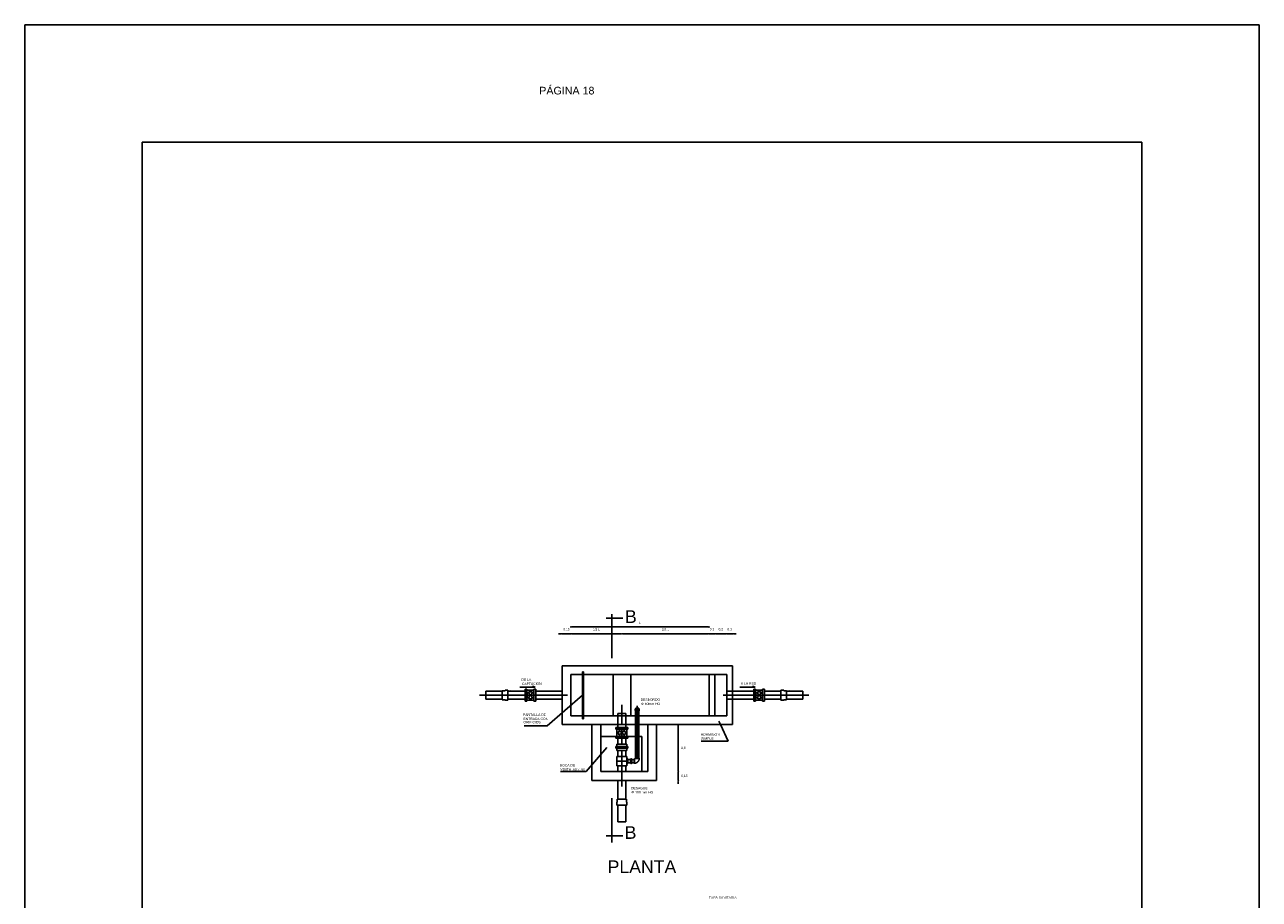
# Model space of a CAD drawing. Header units: metres. Extents: x 2029 to 4131, y 3282 to 4383.
# Tile 19 of 26: x 2413 to 2434, y 4368 to 4383. Entities that reach past the tile are written whole.
import ezdxf

# ---------------------------------------------------------------- set-up
doc = ezdxf.new("R2010")
doc.units = ezdxf.units.M
doc.linetypes.add('ACAD_ISO02W100', pattern=[15, 12, -3])
doc.layers.add('Cotas', color=7, linetype='Continuous')
doc.layers.add('Dibujo', color=7, linetype='Continuous')
doc.styles.get("Standard").update_dxf_attribs({"font": 'arial.ttf'})
doc.dimstyles.new('Vero', dxfattribs={"dimtxt": 0.04, "dimasz": 0.03, "dimexe": 1.25, "dimexo": 0.625, "dimgap": 0.05, "dimtad": 2, "dimtih": 1, "dimtoh": 1, "dimtxsty": 'Standard', "dimblk": 'DOT', "dimcen": 0, "dimse1": 1, "dimse2": 1, "dimadec": 0, "dimazin": 0, "dimtfac": 1, "dimtix": 1, "dimtmove": 0, "dimatfit": 2, "dimfxl": 1, "dimarcsym": 2})

# ---------------------------------------------------------------- blocks, each defined once
blk = doc.blocks.new('_Dot')
at = {"color": 0, "linetype": 'ByBlock', "lineweight": -2}
blk.add_line((-0.5, 0), (-1, 0), dxfattribs=at)
at = {"color": 0, "linetype": 'ByBlock', "const_width": 0.5}
blk.add_lwpolyline([(-0.25, 0, 1), (0.25, 0, 1)], format="xyb", close=True, dxfattribs=at)
blk = doc.blocks.new('*D77')
at = {"layer": 'Cotas', "color": 0, "linetype": 'ACAD_ISO02W100', "lineweight": -2, "transparency": 16777216}
for p, q in [((2421.848, 4372.607), (2421.818, 4372.607)), ((2422.028, 4372.607), (2421.878, 4372.607)), ((2422.058, 4372.607), (2422.088, 4372.607))]:
    blk.add_line(p, q, dxfattribs=at)
at = {"layer": 'Defpoints', "color": 0, "linetype": 'ACAD_ISO02W100', "transparency": 16777216}
for p in [(2421.878, 4372.607), (2421.878, 4372.062), (2422.028, 4371.912)]:
    blk.add_point(p, dxfattribs=at)
at = {"layer": 'Cotas', "color": 0, "linetype": 'ACAD_ISO02W100', "lineweight": -2, "transparency": 16777216, "xscale": 0.03, "yscale": 0.03, "zscale": 0.03}
blk.add_blockref('_Dot', (2421.878, 4372.607), dxfattribs=at)
at = {"layer": 'Cotas', "color": 0, "linetype": 'ACAD_ISO02W100', "lineweight": -2, "transparency": 16777216, "xscale": 0.03, "yscale": 0.03, "zscale": 0.03, "rotation": 180}
blk.add_blockref('_Dot', (2422.028, 4372.607), dxfattribs=at)
at = {"layer": 'Cotas', "color": 0, "linetype": 'ACAD_ISO02W100', "transparency": 16777216, "insert": (2421.953, 4372.681), "char_height": 0.04, "attachment_point": 5}
blk.add_mtext('0,15', dxfattribs=at)
blk = doc.blocks.new('*D175')
at = {"layer": 'Cotas', "color": 0, "lineweight": -2, "transparency": 16777216}
blk.add_line((2423.855, 4371.032), (2423.855, 4370.292), dxfattribs=at)
at = {"layer": 'Defpoints', "color": 0, "transparency": 16777216}
for p in [(2423.487, 4371.062), (2423.337, 4370.262), (2423.855, 4370.262)]:
    blk.add_point(p, dxfattribs=at)
at = {"layer": 'Cotas', "color": 0, "lineweight": -2, "transparency": 16777216, "xscale": 0.03, "yscale": 0.03, "zscale": 0.03}
for p, rotation in [((2423.855, 4371.062), 90), ((2423.855, 4370.262), 270)]:
    blk.add_blockref('_Dot', p, dxfattribs=dict(at, rotation=rotation))
at = {"layer": 'Cotas', "color": 0, "transparency": 16777216, "insert": (2423.941, 4370.662), "char_height": 0.04, "attachment_point": 5}
blk.add_mtext('0,8', dxfattribs=at)
blk = doc.blocks.new('*D176')
at = {"layer": 'Cotas', "color": 0, "lineweight": -2, "transparency": 16777216}
for p, q in [((2423.855, 4370.292), (2423.855, 4370.322)), ((2423.855, 4370.262), (2423.855, 4370.112)), ((2423.855, 4370.082), (2423.855, 4370.052))]:
    blk.add_line(p, q, dxfattribs=at)
at = {"layer": 'Defpoints', "color": 0, "transparency": 16777216}
for p in [(2423.337, 4370.262), (2423.337, 4370.112), (2423.855, 4370.112)]:
    blk.add_point(p, dxfattribs=at)
at = {"layer": 'Cotas', "color": 0, "lineweight": -2, "transparency": 16777216, "xscale": 0.03, "yscale": 0.03, "zscale": 0.03}
for p, rotation in [((2423.855, 4370.262), 270), ((2423.855, 4370.112), 90)]:
    blk.add_blockref('_Dot', p, dxfattribs=dict(at, rotation=rotation))
at = {"layer": 'Cotas', "color": 0, "transparency": 16777216, "insert": (2423.957, 4370.187), "char_height": 0.04, "attachment_point": 5}
blk.add_mtext('0,15', dxfattribs=at)
blk = doc.blocks.new('*D177')
at = {"layer": 'Cotas', "color": 0, "lineweight": -2, "transparency": 16777216}
blk.add_line((2422.058, 4372.607), (2422.865, 4372.607), dxfattribs=at)
at = {"layer": 'Defpoints', "color": 0, "transparency": 16777216}
for p in [(2422.895, 4372.607), (2422.028, 4371.912), (2422.895, 4371.912)]:
    blk.add_point(p, dxfattribs=at)
at = {"layer": 'Cotas', "color": 0, "lineweight": -2, "transparency": 16777216, "xscale": 0.03, "yscale": 0.03, "zscale": 0.03, "rotation": 180}
blk.add_blockref('_Dot', (2422.028, 4372.607), dxfattribs=at)
at = {"layer": 'Cotas', "color": 0, "lineweight": -2, "transparency": 16777216, "xscale": 0.03, "yscale": 0.03, "zscale": 0.03}
blk.add_blockref('_Dot', (2422.895, 4372.607), dxfattribs=at)
at = {"layer": 'Cotas', "color": 0, "transparency": 16777216, "insert": (2422.461, 4372.678), "char_height": 0.04, "attachment_point": 5}
blk.add_mtext('1/3 L', dxfattribs=at)
blk = doc.blocks.new('*D178')
at = {"layer": 'Cotas', "color": 0, "lineweight": -2, "transparency": 16777216}
blk.add_line((2422.925, 4372.607), (2424.348, 4372.607), dxfattribs=at)
at = {"layer": 'Defpoints', "color": 0, "transparency": 16777216}
for p in [(2424.378, 4372.607), (2422.895, 4371.902), (2424.378, 4371.912)]:
    blk.add_point(p, dxfattribs=at)
at = {"layer": 'Cotas', "color": 0, "lineweight": -2, "transparency": 16777216, "xscale": 0.03, "yscale": 0.03, "zscale": 0.03, "rotation": 180}
blk.add_blockref('_Dot', (2422.895, 4372.607), dxfattribs=at)
at = {"layer": 'Cotas', "color": 0, "lineweight": -2, "transparency": 16777216, "xscale": 0.03, "yscale": 0.03, "zscale": 0.03}
blk.add_blockref('_Dot', (2424.378, 4372.607), dxfattribs=at)
at = {"layer": 'Cotas', "color": 0, "transparency": 16777216, "insert": (2423.636, 4372.678), "char_height": 0.04, "attachment_point": 5}
blk.add_mtext('2/3 L', dxfattribs=at)
blk = doc.blocks.new('*D179')
at = {"layer": 'Cotas', "color": 0, "lineweight": -2, "transparency": 16777216}
for p, q in [((2424.348, 4372.607), (2424.318, 4372.607)), ((2424.378, 4372.607), (2424.478, 4372.607)), ((2424.508, 4372.607), (2424.538, 4372.607))]:
    blk.add_line(p, q, dxfattribs=at)
at = {"layer": 'Defpoints', "color": 0, "transparency": 16777216}
for p in [(2424.478, 4372.607), (2424.378, 4371.912), (2424.478, 4371.912)]:
    blk.add_point(p, dxfattribs=at)
at = {"layer": 'Cotas', "color": 0, "lineweight": -2, "transparency": 16777216, "xscale": 0.03, "yscale": 0.03, "zscale": 0.03}
blk.add_blockref('_Dot', (2424.378, 4372.607), dxfattribs=at)
at = {"layer": 'Cotas', "color": 0, "lineweight": -2, "transparency": 16777216, "xscale": 0.03, "yscale": 0.03, "zscale": 0.03, "rotation": 180}
blk.add_blockref('_Dot', (2424.478, 4372.607), dxfattribs=at)
at = {"layer": 'Cotas', "color": 0, "transparency": 16777216, "insert": (2424.428, 4372.681), "char_height": 0.04, "attachment_point": 5}
blk.add_mtext('0,1', dxfattribs=at)
blk = doc.blocks.new('*D180')
at = {"layer": 'Cotas', "color": 0, "lineweight": -2, "transparency": 16777216}
blk.add_line((2424.508, 4372.607), (2424.648, 4372.607), dxfattribs=at)
at = {"layer": 'Defpoints', "color": 0, "transparency": 16777216}
for p in [(2424.678, 4372.607), (2424.478, 4371.912), (2424.678, 4371.912)]:
    blk.add_point(p, dxfattribs=at)
at = {"layer": 'Cotas', "color": 0, "lineweight": -2, "transparency": 16777216, "xscale": 0.03, "yscale": 0.03, "zscale": 0.03, "rotation": 180}
blk.add_blockref('_Dot', (2424.478, 4372.607), dxfattribs=at)
at = {"layer": 'Cotas', "color": 0, "lineweight": -2, "transparency": 16777216, "xscale": 0.03, "yscale": 0.03, "zscale": 0.03}
blk.add_blockref('_Dot', (2424.678, 4372.607), dxfattribs=at)
at = {"layer": 'Cotas', "color": 0, "transparency": 16777216, "insert": (2424.578, 4372.681), "char_height": 0.04, "attachment_point": 5}
blk.add_mtext('0,2', dxfattribs=at)
blk = doc.blocks.new('*D181')
at = {"layer": 'Cotas', "color": 0, "lineweight": -2, "transparency": 16777216}
for p, q in [((2424.648, 4372.607), (2424.618, 4372.607)), ((2424.678, 4372.607), (2424.778, 4372.607)), ((2424.808, 4372.607), (2424.838, 4372.607))]:
    blk.add_line(p, q, dxfattribs=at)
at = {"layer": 'Defpoints', "color": 0, "transparency": 16777216}
for p in [(2424.778, 4372.607), (2424.678, 4371.912), (2424.778, 4371.912)]:
    blk.add_point(p, dxfattribs=at)
at = {"layer": 'Cotas', "color": 0, "lineweight": -2, "transparency": 16777216, "xscale": 0.03, "yscale": 0.03, "zscale": 0.03}
blk.add_blockref('_Dot', (2424.678, 4372.607), dxfattribs=at)
at = {"layer": 'Cotas', "color": 0, "lineweight": -2, "transparency": 16777216, "xscale": 0.03, "yscale": 0.03, "zscale": 0.03, "rotation": 180}
blk.add_blockref('_Dot', (2424.778, 4372.607), dxfattribs=at)
at = {"layer": 'Cotas', "color": 0, "transparency": 16777216, "insert": (2424.728, 4372.681), "char_height": 0.04, "attachment_point": 5}
blk.add_mtext('0,1', dxfattribs=at)
blk = doc.blocks.new('*D182')
at = {"layer": 'Cotas', "color": 0, "lineweight": -2, "transparency": 16777216}
blk.add_line((2422.058, 4372.722), (2424.348, 4372.722), dxfattribs=at)
at = {"layer": 'Defpoints', "color": 0, "transparency": 16777216}
for p in [(2424.378, 4372.722), (2422.028, 4371.912), (2424.378, 4371.912)]:
    blk.add_point(p, dxfattribs=at)
at = {"layer": 'Cotas', "color": 0, "lineweight": -2, "transparency": 16777216, "xscale": 0.03, "yscale": 0.03, "zscale": 0.03, "rotation": 180}
blk.add_blockref('_Dot', (2422.028, 4372.722), dxfattribs=at)
at = {"layer": 'Cotas', "color": 0, "lineweight": -2, "transparency": 16777216, "xscale": 0.03, "yscale": 0.03, "zscale": 0.03}
blk.add_blockref('_Dot', (2424.378, 4372.722), dxfattribs=at)
at = {"layer": 'Cotas', "color": 0, "transparency": 16777216, "insert": (2423.203, 4372.792), "char_height": 0.04, "attachment_point": 5}
blk.add_mtext('L', dxfattribs=at)

msp = doc.modelspace()

# ---------------------------------------------------------------- linework, layer by layer
at = {"layer": 'Dibujo', "color": 0, "linetype": 'ByBlock'}
for p, q in [((2412.738, 4382.965), (2433.738, 4382.965)), ((2412.738, 4353.265), (2412.738, 4382.965)), ((2412.738, 4382.965), (2415.738, 4382.965)), ((2412.738, 4382.965), (2415.238, 4382.965)), ((2433.738, 4382.965), (2433.738, 4353.265)), ((2414.738, 4380.965), (2414.738, 4355.265)), ((2431.738, 4380.965), (2414.738, 4380.965)), ((2431.738, 4380.965), (2431.738, 4355.265))]:
    msp.add_line(p, q, dxfattribs=at)
at = {"layer": 'Dibujo', "linetype": 'ACAD_ISO02W100'}
for p, q in [((2422.725, 4372.872), (2422.626, 4372.872)), ((2422.725, 4372.872), (2422.626, 4372.872)), ((2422.725, 4372.189), (2422.725, 4372.941)), ((2422.725, 4372.872), (2422.909, 4372.872)), ((2422.725, 4372.872), (2422.909, 4372.872)), ((2424.778, 4372.062), (2421.878, 4372.062)), ((2421.878, 4372.062), (2421.878, 4371.062)), ((2424.778, 4371.062), (2424.778, 4372.062)), ((2424.678, 4371.912), (2422.028, 4371.912)), ((2422.028, 4371.912), (2422.028, 4371.212)), ((2422.228, 4371.962), (2422.228, 4371.162)), ((2422.228, 4371.962), (2422.243, 4371.962)), ((2422.243, 4371.962), (2422.243, 4371.162)), ((2422.745, 4371.912), (2422.745, 4371.212)), ((2423.045, 4371.912), (2423.045, 4371.212)), ((2424.378, 4371.212), (2424.378, 4371.912)), ((2424.478, 4371.212), (2424.478, 4371.912)), ((2424.678, 4371.212), (2424.678, 4371.912)), ((2420.858, 4371.632), (2420.579, 4371.632)), ((2420.579, 4371.632), (2420.579, 4371.492)), ((2420.858, 4371.485), (2420.858, 4371.639)), ((2420.858, 4371.485), (2420.858, 4371.639)), ((2420.858, 4371.639), (2420.908, 4371.639)), ((2420.958, 4371.648), (2420.908, 4371.648)), ((2420.908, 4371.648), (2420.908, 4371.639)), ((2420.958, 4371.475), (2420.958, 4371.648)), ((2421.25, 4371.632), (2420.958, 4371.632)), ((2421.008, 4371.648), (2421.008, 4371.648)), ((2421.16, 4371.697), (2421.423, 4371.697)), ((2421.25, 4371.462), (2421.25, 4371.662)), ((2421.28, 4371.662), (2421.25, 4371.662)), ((2421.28, 4371.462), (2421.28, 4371.662)), ((2421.4, 4371.648), (2421.28, 4371.648)), ((2421.301, 4371.516), (2421.379, 4371.607)), ((2421.301, 4371.607), (2421.379, 4371.516)), ((2421.423, 4371.697), (2421.377, 4371.718)), ((2421.4, 4371.462), (2421.4, 4371.662)), ((2421.4, 4371.662), (2421.43, 4371.662)), ((2421.4, 4371.662), (2421.43, 4371.662)), ((2421.43, 4371.462), (2421.43, 4371.662)), ((2421.878, 4371.632), (2421.43, 4371.632)), ((2424.678, 4371.632), (2425.139, 4371.632)), ((2424.899, 4371.697), (2425.162, 4371.697)), ((2425.162, 4371.697), (2425.116, 4371.718)), ((2425.139, 4371.462), (2425.139, 4371.662)), ((2425.169, 4371.662), (2425.139, 4371.662)), ((2425.169, 4371.662), (2425.139, 4371.662)), ((2425.169, 4371.462), (2425.169, 4371.662)), ((2425.169, 4371.648), (2425.289, 4371.648)), ((2425.19, 4371.516), (2425.268, 4371.607)), ((2425.19, 4371.607), (2425.268, 4371.516)), ((2425.289, 4371.662), (2425.319, 4371.662)), ((2425.289, 4371.662), (2425.319, 4371.662)), ((2425.289, 4371.462), (2425.289, 4371.662)), ((2425.319, 4371.462), (2425.319, 4371.662)), ((2425.319, 4371.632), (2425.598, 4371.632)), ((2425.598, 4371.475), (2425.598, 4371.648)), ((2425.598, 4371.475), (2425.598, 4371.648)), ((2425.598, 4371.648), (2425.648, 4371.648)), ((2425.648, 4371.648), (2425.648, 4371.639)), ((2425.698, 4371.639), (2425.648, 4371.639)), ((2425.698, 4371.485), (2425.698, 4371.639)), ((2425.698, 4371.632), (2425.976, 4371.632)), ((2425.748, 4371.648), (2425.748, 4371.648)), ((2425.976, 4371.632), (2425.976, 4371.492)), ((2421.969, 4371.562), (2420.474, 4371.562)), ((2420.858, 4371.492), (2420.579, 4371.492)), ((2420.858, 4371.485), (2420.908, 4371.485)), ((2420.908, 4371.475), (2420.908, 4371.485)), ((2420.958, 4371.475), (2420.908, 4371.475)), ((2421.25, 4371.492), (2420.958, 4371.492)), ((2421.28, 4371.462), (2421.25, 4371.462)), ((2421.4, 4371.475), (2421.28, 4371.475)), ((2421.4, 4371.462), (2421.43, 4371.462)), ((2421.878, 4371.492), (2421.43, 4371.492)), ((2421.625, 4371.043), (2422.228, 4371.562)), ((2422.895, 4371.398), (2422.895, 4371.062)), ((2423.156, 4371.278), (2423.156, 4371.381)), ((2424.617, 4371.562), (2426.073, 4371.562)), ((2424.678, 4371.492), (2425.139, 4371.492)), ((2425.139, 4371.462), (2425.169, 4371.462)), ((2425.169, 4371.475), (2425.289, 4371.475)), ((2425.289, 4371.462), (2425.319, 4371.462)), ((2425.319, 4371.492), (2425.598, 4371.492)), ((2425.598, 4371.475), (2425.648, 4371.475)), ((2425.698, 4371.485), (2425.648, 4371.485)), ((2425.648, 4371.475), (2425.648, 4371.485)), ((2425.698, 4371.492), (2425.976, 4371.492)), ((2422.028, 4371.212), (2424.678, 4371.212)), ((2422.228, 4371.162), (2422.243, 4371.162)), ((2422.825, 4371.251), (2422.965, 4371.251)), ((2422.825, 4371.251), (2422.825, 4371.012)), ((2422.965, 4371.251), (2422.965, 4371.012)), ((2423.109, 4371.313), (2423.156, 4371.313)), ((2423.126, 4371.295), (2423.126, 4371.258)), ((2423.126, 4370.491), (2423.126, 4371.258)), ((2423.126, 4371.258), (2423.186, 4371.258)), ((2423.156, 4371.313), (2423.156, 4371.313)), ((2423.156, 4371.313), (2423.156, 4371.313)), ((2423.156, 4371.313), (2423.201, 4371.313)), ((2423.156, 4370.951), (2423.156, 4371.258)), ((2423.186, 4371.258), (2423.186, 4371.295)), ((2423.186, 4370.491), (2423.186, 4371.258)), ((2421.233, 4371.043), (2421.625, 4371.043)), ((2421.878, 4371.062), (2424.778, 4371.062)), ((2422.387, 4371.062), (2422.387, 4370.112)), ((2422.537, 4371.062), (2422.537, 4370.262)), ((2422.795, 4371.012), (2422.995, 4371.012)), ((2422.795, 4370.982), (2422.795, 4371.012)), ((2422.795, 4370.982), (2422.995, 4370.982)), ((2422.808, 4370.982), (2422.808, 4370.862)), ((2422.825, 4370.982), (2422.825, 4370.982)), ((2422.895, 4370.922), (2422.849, 4370.961)), ((2422.849, 4370.961), (2422.94, 4370.883)), ((2422.94, 4370.961), (2422.849, 4370.883)), ((2422.895, 4370.982), (2422.895, 4370.862)), ((2422.895, 4370.982), (2422.895, 4370.982)), ((2422.895, 4370.922), (2422.94, 4370.961)), ((2422.965, 4370.982), (2422.965, 4370.982)), ((2422.981, 4370.982), (2422.981, 4370.862)), ((2422.995, 4370.982), (2422.995, 4371.012)), ((2422.995, 4370.982), (2422.995, 4371.012)), ((2423.156, 4370.486), (2423.156, 4370.951)), ((2423.337, 4371.062), (2423.337, 4370.262)), ((2423.487, 4371.062), (2423.487, 4370.112)), ((2424.571, 4371.062), (2424.543, 4371.122)), ((2424.704, 4370.783), (2424.571, 4371.062)), ((2422.537, 4370.862), (2423.237, 4370.862)), ((2422.795, 4370.862), (2422.795, 4370.832)), ((2422.795, 4370.832), (2422.995, 4370.832)), ((2422.825, 4370.832), (2422.825, 4370.729)), ((2422.895, 4370.832), (2422.895, 4370.729)), ((2422.895, 4370.782), (2422.895, 4370.739)), ((2422.965, 4370.832), (2422.965, 4370.729)), ((2422.995, 4370.862), (2422.995, 4370.832)), ((2422.995, 4370.862), (2422.995, 4370.832)), ((2423.237, 4370.862), (2423.237, 4370.262)), ((2424.243, 4370.783), (2424.576, 4370.783)), ((2424.576, 4370.783), (2424.704, 4370.783)), ((2422.29, 4370.265), (2422.638, 4370.67)), ((2422.795, 4370.689), (2422.995, 4370.689)), ((2422.795, 4370.659), (2422.795, 4370.689)), ((2422.795, 4370.659), (2422.995, 4370.659)), ((2422.808, 4370.729), (2422.808, 4370.689)), ((2422.808, 4370.729), (2422.981, 4370.729)), ((2422.808, 4370.659), (2422.808, 4370.619)), ((2422.808, 4370.619), (2422.981, 4370.619)), ((2422.808, 4370.52), (2422.981, 4370.52)), ((2422.808, 4370.36), (2422.808, 4370.52)), ((2422.825, 4370.619), (2422.825, 4370.52)), ((2422.895, 4370.619), (2422.895, 4370.012)), ((2422.965, 4370.619), (2422.965, 4370.52)), ((2422.981, 4370.729), (2422.981, 4370.689)), ((2422.981, 4370.659), (2422.981, 4370.619)), ((2422.981, 4370.52), (2422.981, 4370.36)), ((2422.995, 4370.659), (2422.995, 4370.689)), ((2422.808, 4370.44), (2422.981, 4370.44)), ((2422.808, 4370.36), (2422.981, 4370.36)), ((2422.825, 4370.36), (2422.825, 4370.262)), ((2422.965, 4370.36), (2422.965, 4370.262)), ((2422.995, 4370.48), (2422.981, 4370.48)), ((2422.995, 4370.4), (2422.981, 4370.4)), ((2422.995, 4370.48), (2422.995, 4370.4)), ((2422.995, 4370.47), (2423.041, 4370.47)), ((2422.995, 4370.41), (2423.041, 4370.41)), ((2423.047, 4370.475), (2423.041, 4370.475)), ((2423.041, 4370.475), (2423.041, 4370.406)), ((2423.041, 4370.41), (2423.041, 4370.47)), ((2423.041, 4370.406), (2423.047, 4370.406)), ((2423.061, 4370.48), (2423.047, 4370.48)), ((2423.047, 4370.4), (2423.047, 4370.48)), ((2423.061, 4370.4), (2423.047, 4370.4)), ((2423.061, 4370.48), (2423.061, 4370.4)), ((2423.061, 4370.475), (2423.066, 4370.475)), ((2423.066, 4370.406), (2423.061, 4370.406)), ((2423.066, 4370.475), (2423.066, 4370.406)), ((2423.066, 4370.47), (2423.105, 4370.47)), ((2423.066, 4370.41), (2423.105, 4370.41)), ((2423.105, 4370.475), (2423.111, 4370.475)), ((2423.105, 4370.406), (2423.105, 4370.475)), ((2423.111, 4370.406), (2423.105, 4370.406)), ((2423.111, 4370.475), (2423.111, 4370.406)), ((2423.12, 4370.491), (2423.12, 4370.486)), ((2423.12, 4370.491), (2423.19, 4370.491)), ((2423.12, 4370.486), (2423.19, 4370.486)), ((2423.19, 4370.486), (2423.19, 4370.491)), ((2421.852, 4370.265), (2422.29, 4370.265)), ((2422.387, 4370.112), (2423.487, 4370.112)), ((2422.537, 4370.262), (2423.337, 4370.262)), ((2422.825, 4370.112), (2422.825, 4369.793)), ((2422.965, 4370.112), (2422.965, 4369.793)), ((2422.725, 4369.811), (2422.725, 4369.058)), ((2422.808, 4369.693), (2422.808, 4369.743)), ((2422.808, 4369.743), (2422.818, 4369.743)), ((2422.808, 4369.693), (2422.981, 4369.693)), ((2422.818, 4369.793), (2422.972, 4369.793)), ((2422.818, 4369.793), (2422.818, 4369.743)), ((2422.825, 4369.693), (2422.825, 4369.409)), ((2422.965, 4369.693), (2422.965, 4369.409)), ((2422.972, 4369.793), (2422.972, 4369.743)), ((2422.981, 4369.743), (2422.972, 4369.743)), ((2422.981, 4369.693), (2422.981, 4369.743)), ((2422.981, 4369.743), (2422.981, 4369.743)), ((2422.825, 4369.409), (2422.965, 4369.409)), ((2422.626, 4369.171), (2422.909, 4369.171))]:
    msp.add_line(p, q, dxfattribs=at)
for centre, radius in [((2421.34, 4371.562), 0.0599), ((2425.229, 4371.562), 0.0599), ((2423.156, 4371.313), 0.035), ((2423.156, 4371.313), 0.035), ((2423.156, 4371.313), 0.01), ((2422.895, 4370.922), 0.0599)]:
    msp.add_circle(centre, radius, dxfattribs=at)
for centre, radius, start, end in [((2423.108, 4370.496), 0.0205, 278.3718, 331.1986), ((2423.111, 4370.484), 0.0786, 269.5695, 1.2056)]:
    msp.add_arc(centre, radius, start, end, dxfattribs=at)

# ---------------------------------------------------------------- texts
for s, height, p in [('B', 0.215, (2422.948, 4372.791)), ('DE LA ', 0.0412, (2421.188, 4371.806)), ('CAPTACIÓN', 0.0412, (2421.195, 4371.737)), ('A LA RED', 0.0412, (2424.919, 4371.74)), ('DESBORDO', 0.0412, (2423.215, 4371.466)), ('Φ 50mm HG', 0.0412, (2423.222, 4371.396)), ('PANTALLA DE ', 0.04121, (2421.214, 4371.21)), ('ENTRADA CON', 0.04121, (2421.221, 4371.14)), ('ORIFICIOS', 0.0412, (2421.221, 4371.083)), ('HORMIGON ', 0.0412, (2424.236, 4370.874)), ('SIMPLE', 0.0412, (2424.243, 4370.804)), ('BOCA DE ', 0.0412, (2421.842, 4370.349)), ('VISITA .60 x .60', 0.04121, (2421.849, 4370.28)), ('DESAGUE', 0.0412, (2423.051, 4369.961)), ('Φ 100 mm HG', 0.04121, (2423.057, 4369.891)), ('B', 0.215, (2422.943, 4369.119)), ('PLANTA', 0.2148, (2422.653, 4368.537)), ('TAPA SANITARIA ', 0.04121, (2424.376, 4368.099))]:
    msp.add_text(s, height=height, dxfattribs=at).set_placement(p)
at = {"layer": 'Dibujo', "color": 0, "linetype": 'ByBlock', "insert": (2421.49, 4381.909), "char_height": 0.13, "width": 2.90393, "attachment_point": 1}
msp.add_mtext('PÁGINA 18', dxfattribs=at)

# ---------------------------------------------------------------- dimensions: what is measured, and where the dimension line sits
at = {"layer": 'Cotas', "linetype": 'ACAD_ISO02W100'}
dim = msp.add_linear_dim(base=(2421.878, 4372.607), p1=(2422.028, 4371.912), p2=(2421.878, 4372.062), dimstyle='Vero', dxfattribs=at)
dim.commit()
dim.dimension.update_dxf_attribs({"geometry": '*D77', "text_midpoint": (2421.953, 4372.681)})
at = {"layer": 'Cotas'}
for base, p1, p2, text, picture, middle in [((2424.378, 4372.722), (2422.028, 4371.912), (2424.378, 4371.912), 'L', '*D182', (2423.203, 4372.792)), ((2422.895, 4372.607), (2422.028, 4371.912), (2422.895, 4371.912), '1/3 L', '*D177', (2422.461, 4372.678)), ((2424.378, 4372.607), (2422.895, 4371.902), (2424.378, 4371.912), '2/3 L', '*D178', (2423.636, 4372.678))]:
    dim = msp.add_linear_dim(base=base, p1=p1, p2=p2, text=text, dimstyle='Vero', dxfattribs=at)
    dim.commit()
    dim.dimension.update_dxf_attribs({"geometry": picture, "text_midpoint": middle})
for base, p1, p2, picture, middle in [((2424.478, 4372.607), (2424.378, 4371.912), (2424.478, 4371.912), '*D179', (2424.428, 4372.681)), ((2424.678, 4372.607), (2424.478, 4371.912), (2424.678, 4371.912), '*D180', (2424.578, 4372.681)), ((2424.778, 4372.607), (2424.678, 4371.912), (2424.778, 4371.912), '*D181', (2424.728, 4372.681))]:
    dim = msp.add_linear_dim(base=base, p1=p1, p2=p2, dimstyle='Vero', dxfattribs=at)
    dim.commit()
    dim.dimension.update_dxf_attribs({"geometry": picture, "text_midpoint": middle})
for base, p1, p2, picture, middle in [((2423.855, 4370.262), (2423.487, 4371.062), (2423.337, 4370.262), '*D175', (2423.941, 4370.662)), ((2423.855, 4370.112), (2423.337, 4370.262), (2423.337, 4370.112), '*D176', (2423.957, 4370.187))]:
    dim = msp.add_linear_dim(base=base, p1=p1, p2=p2, angle=90, dimstyle='Vero', dxfattribs=at)
    dim.commit()
    dim.dimension.update_dxf_attribs({"geometry": picture, "text_midpoint": middle})

doc.saveas('drawing.dxf')
